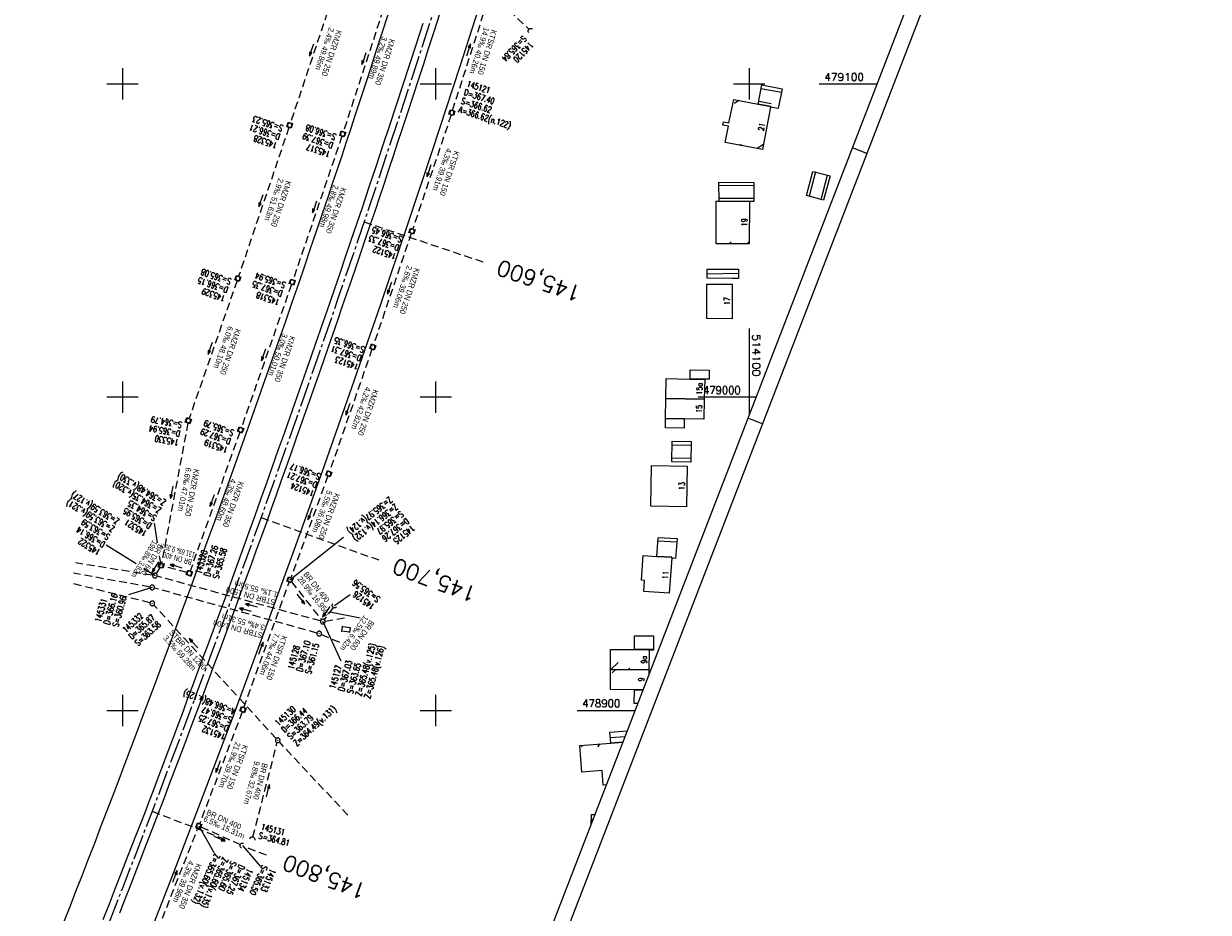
# Model space of a CAD drawing. Extents: x 513561 to 514246, y 478301 to 479467.
# Tile 6 of 8: x 513868 to 514246, y 478836 to 479119. Entities that reach past the tile are written whole.
import ezdxf
from ezdxf.enums import TextEntityAlignment as Align

# ---------------------------------------------------------------- set-up
doc = ezdxf.new("R2010")
doc.units = 0
doc.header["$LTSCALE"] = 10
doc.header["$MEASUREMENT"] = 0
for name, pattern in [('ACHSE', [5.5, 4, -0.5, 0.5, -0.5]), ('LT00', [0]), ('LT17', [0.15, 0.1, -0.05]), ('STRICHLINIE2', [0.375, 0.25, -0.125])]:
    doc.linetypes.add(name, pattern=pattern)
doc.layers.get('0').update_dxf_attribs({"linetype": 'LT00'})
for name, color, linetype in [('-BESCH', 7, 'STRICHLINIE2'), ('-BESCH-nachrichtlich', 81, 'STRICHLINIE2'), ('-BKAN010', 140, 'LT00'), ('-BSCH010', 5, 'LT00'), ('-Halt-Pfeil', 4, 'LT00'), ('A-TEXT-KILOMETER', 30, 'LT17'), ('AX-020', 250, 'ACHSE'), ('DFK_BEB_SCHR', 254, 'LT00'), ('DFK_BEBAUUNG', 250, 'LT00'), ('DFK_HAUS_NR', 250, 'Continuous'), ('RAHMEN', 250, 'Continuous'), ('V_AFBR_BAB', 250, 'LT00'), ('V_KA_MULD', 182, 'LT00'), ('V_KA_PRUF', 182, 'LT00'), ('V_MOENCH', 182, 'LT00'), ('V_RASTER', 250, 'LT00'), ('V_UK_DURCH', 182, 'LT00')]:
    doc.layers.add(name, color=color, linetype=linetype)
doc.styles.add('Haltungsbeschriftung', font='ARIAL.TTF', dxfattribs={"width": 0.75})
doc.styles.add('Kilometrierung', font='romans.shx')
doc.styles.add('ROMANS', font='romans.shx')
doc.styles.add('schachtbeschriftung', font='romans.shx', dxfattribs={"width": 0.75, "height": 0.2})
doc.styles.get("Standard").update_dxf_attribs({"font": 'romans.shx', "width": 0.8})

# ---------------------------------------------------------------- blocks, each defined once
blk = doc.blocks.new('SYMB0011')
at = {"color": 0, "linetype": 'ByBlock'}
for p, q in [((0.5, 0), (-0.5, 0)), ((0, 0.5), (0, -0.5))]:
    blk.add_line(p, q, dxfattribs=at)
blk = doc.blocks.new('SYMB1107')
at = {"color": 0, "linetype": 'ByBlock'}
for points in [[(-0.2, 0), (-0.196157, 0.039018), (-0.184776, 0.076537), (-0.166294, 0.111114), (-0.141421, 0.141421), (-0.111114, 0.166294), (-0.076537, 0.184776), (-0.039018, 0.196157), (0, 0.2)], [(0, 0.2), (0.039018, 0.196157), (0.076537, 0.184776), (0.111114, 0.166294), (0.141421, 0.141421), (0.166294, 0.111114), (0.184776, 0.076537), (0.196157, 0.039018), (0.2, 0)]]:
    blk.add_lwpolyline(points, dxfattribs=at)
blk = doc.blocks.new('SYMB0003')
at = {"color": 0, "linetype": 'ByBlock'}
for p, q in [((-0.015712, 0), (0.010166, 0.012015)), ((0, -0.021257), (-0.015712, 0)), ((0.010166, 0.012015), (0, -0.021257))]:
    blk.add_line(p, q, dxfattribs=at)
for points in [[(-0.031395, 0.499013), (-0.093691, 0.491144), (-0.154509, 0.475528), (-0.21289, 0.452414), (-0.267913, 0.422164), (-0.318712, 0.385257), (-0.364484, 0.342274), (-0.404509, 0.293893), (-0.438154, 0.240877), (-0.464888, 0.184062), (-0.484292, 0.124345), (-0.496058, 0.062667), (-0.5, 0)], [(-0.5, 0), (-0.496058, -0.062667), (-0.484292, -0.124345), (-0.464888, -0.184062), (-0.438154, -0.240877), (-0.404509, -0.293893), (-0.364485, -0.342274), (-0.318712, -0.385257), (-0.267914, -0.422164), (-0.21289, -0.452414), (-0.154509, -0.475529), (-0.093691, -0.491144), (-0.031395, -0.499014), (0.031395, -0.499014)], [(0.5, 0), (0.496057, 0.062667), (0.484292, 0.124345), (0.464888, 0.184062), (0.438153, 0.240877), (0.404509, 0.293893), (0.364484, 0.342274), (0.318712, 0.385257), (0.267913, 0.422164), (0.21289, 0.452414), (0.154509, 0.475528), (0.093691, 0.491144), (0.031395, 0.499013), (-0.031395, 0.499013)], [(0.031395, -0.499014), (0.093691, -0.491144), (0.154509, -0.475529), (0.21289, -0.452414), (0.267914, -0.422164), (0.318712, -0.385257), (0.364485, -0.342274), (0.404509, -0.293893), (0.438154, -0.240877), (0.464889, -0.184062), (0.484292, -0.124345), (0.496058, -0.062667), (0.5, 0)]]:
    blk.add_lwpolyline(points, dxfattribs=at)
blk = doc.blocks.new('SYMB1210')
at = {"color": 0, "linetype": 'ByBlock'}
blk.add_line((0.018815, -0.179014), (0.055623, -0.17119), dxfattribs=at)
for points in [[(-0.2, -0.2), (-0.2, 0.2), (0.2, 0.2), (0.2, -0.2), (-0.2, -0.2)], [(0.018815, 0.179014), (-0.018815, 0.179014), (-0.055623, 0.17119), (-0.09, 0.155885), (-0.120444, 0.133766), (-0.145623, 0.105801), (-0.164438, 0.073213), (-0.176067, 0.037424), (-0.18, 0)], [(-0.18, 0), (-0.176067, -0.037424), (-0.164438, -0.073213), (-0.145623, -0.105801), (-0.120444, -0.133766), (-0.09, -0.155885), (-0.055623, -0.17119), (-0.018815, -0.179014), (0.018815, -0.179014)], [(0.18, 0), (0.176067, 0.037424), (0.164438, 0.073213), (0.145623, 0.105801), (0.120444, 0.133766), (0.09, 0.155885), (0.055623, 0.17119), (0.018815, 0.179014)], [(0.055623, -0.17119), (0.09, -0.155885), (0.120444, -0.133766), (0.145623, -0.105801), (0.164438, -0.073213), (0.176067, -0.037424), (0.18, 0)]]:
    blk.add_lwpolyline(points, dxfattribs=at)
blk = doc.blocks.new('SYMB0070')
at = {"color": 0, "linetype": 'ByBlock'}
for p, q in [((-0.5, 0), (0.2, 0)), ((0.5, 0), (0.2, 0.1)), ((0.2, 0.1), (0.2, 0)), ((0.468, 0), (0.21, 0.086)), ((0.21, 0.086), (0.21, -0.086)), ((0.21, -0.086), (0.468, 0)), ((0.22, -0.072), (0.437, 0)), ((0.23, -0.058), (0.405, 0)), ((0.24, -0.045), (0.374, 0)), ((0.342, 0), (0.25, 0.031)), ((0.25, 0.031), (0.25, -0.031)), ((0.25, -0.031), (0.342, 0)), ((0.26, -0.017), (0.31, 0)), ((0.27, -0.003), (0.279, 0))]:
    blk.add_line(p, q, dxfattribs=at)
for points in [[(0.2, 0), (0.2, -0.1), (0.5, 0)], [(0.437, 0), (0.22, 0.072), (0.22, -0.072)], [(0.405, 0), (0.23, 0.058), (0.23, -0.058)], [(0.374, 0), (0.24, 0.045), (0.24, -0.045)], [(0.31, 0), (0.26, 0.017), (0.26, -0.017)], [(0.279, 0), (0.27, 0.003), (0.27, -0.003)]]:
    blk.add_lwpolyline(points, dxfattribs=at)

msp = doc.modelspace()

# ---------------------------------------------------------------- linework, layer by layer
at = {"layer": '-BESCH'}
for p, q in [((513968.88, 479133.42), (513953.56, 479087.55)), ((513985.44, 479130.79), (513970.48, 479084.78)), ((514005.31, 479091.56), (514017.14, 479128.46)), ((514017.91, 479128.66), (514029.66, 479117.5)), ((514004.84, 479090.13), (513992.61, 479053.72)), ((513953.09, 479086.13), (513937.04, 479038.64)), ((513970.01, 479083.35), (513954.4, 479037.45)), ((513992.13, 479052.3), (513980.09, 479016.72)), ((513936.55, 479037.22), (513921.24, 478993.2)), ((513953.91, 479036.03), (513937.91, 478990.24)), ((513979.6, 479015.3), (513966.06, 478976.26)), ((513920.85, 478991.76), (513912.45, 478947.02)), ((513937.41, 478988.82), (513921.56, 478944.47)), ((513965.55, 478974.85), (513953.68, 478942.37)), ((513920.59, 478943.97), (513913.03, 478946.08)), ((513911.92, 478945.65), (513910.71, 478943.66)), ((513963.18, 478928.54), (513911.04, 478942.83)), ((513962.04, 478924.7), (513910.18, 478939.05)), ((513938.69, 478900.94), (513953.17, 478940.96)), ((513953.89, 478941.08), (513963.44, 478928.93)), ((513949.02, 478891.01), (513909.99, 478933.61)), ((513967.21, 478932.88), (513964.34, 478928.95)), ((513938.17, 478899.54), (513924.61, 478863.83)), ((513941.59, 478859.59), (513949.34, 478889.73)), ((513925.02, 478862.82), (513937.57, 478857.15)), ((513909.95, 478826.63), (513924.06, 478862.43))]:
    msp.add_line(p, q, dxfattribs=at)
at = {"layer": '-BESCH-nachrichtlich'}
for p, q in [((513909.58, 478943.14), (513885.09, 478947.06)), ((513908.72, 478939.38), (513884.33, 478943.78)), ((513964.64, 478928.47), (513971.6, 478929.74)), ((513963.45, 478924.21), (513969.54, 478921.67))]:
    msp.add_line(p, q, dxfattribs=at)
at = {"layer": '-BESCH-nachrichtlich', "flags": 128}
for points in [[(513908.75, 478934.34), (513883.85, 478940.54)], [(513971.86, 478866.57), (513950.03, 478889.91)]]:
    msp.add_lwpolyline(points, dxfattribs=at)
at = {"layer": '-BKAN010'}
msp.add_line((513975.87, 478929.39), (513966.12, 478931.39), dxfattribs=at)
at = {"layer": '-BSCH010'}
for p, q in [((513911.15, 478953.49), (513910.15, 478959.72)), ((513953.42, 478941.67), (513970.47, 478955.27)), ((513904.33, 478946.75), (513894.72, 478952.73)), ((513912.31, 478946.29), (513911.82, 478949.31)), ((513910.32, 478943.02), (513906.75, 478945.24)), ((513909.45, 478939.25), (513901.89, 478936.86)), ((513967.68, 478933.53), (513972.63, 478937.03)), ((513963.9, 478928.34), (513969.63, 478915.83)), ((513924.34, 478863.13), (513929.14, 478854.63)), ((513938.29, 478856.82), (513943.89, 478850.3))]:
    msp.add_line(p, q, dxfattribs=at)
at = {"layer": 'A-TEXT-KILOMETER', "ltscale": 2.5}
for p, q in [((513977.06, 479055.96), (514014.97, 479043.22)), ((513944.17, 478961.53), (513981.82, 478948.02)), ((513909.4, 478867.77), (513932.61, 478858.92)), ((513940.01, 478856.09), (513946.77, 478853.52))]:
    msp.add_line(p, q, dxfattribs=at)
at = {"layer": 'AX-020', "ltscale": 0.2, "flags": 128}
msp.add_lwpolyline([(514066.58, 479351.33), (514062.74, 479337.15), (514057.44, 479317.85), (514052.05, 479298.58), (514046.59, 479279.32), (514041.05, 479260.09), (514035.44, 479240.88), (514029.74, 479221.7), (514023.98, 479202.53), (514018.13, 479183.39), (514012.21, 479164.28), (514006.21, 479145.18), (514000.14, 479126.12), (513993.99, 479107.07), (513987.76, 479088.05), (513981.46, 479069.06), (513975.08, 479050.09), (513968.62, 479031.14), (513962.09, 479012.23), (513955.49, 478993.33), (513948.81, 478974.47), (513942.05, 478955.63), (513935.22, 478936.82), (513928.31, 478918.04), (513921.33, 478899.28), (513914.27, 478880.55), (513907.14, 478861.86), (513899.93, 478843.18), (513892.65, 478824.54), (513885.3, 478805.93), (513877.87, 478787.35), (513870.36, 478768.8), (513862.79, 478750.27), (513855.13, 478731.78), (513847.41, 478713.32), (513839.61, 478694.89), (513831.74, 478676.49), (513823.79, 478658.12), (513815.77, 478639.79), (513807.68, 478621.48), (513799.51, 478603.21), (513791.27, 478584.97), (513782.96, 478566.77), (513774.57, 478548.6), (513766.12, 478530.46), (513764.78, 478527.61)], dxfattribs=at)
at = {"layer": 'DFK_BEB_SCHR', "flags": 128}
for points in [[(514110.23, 479097.26), (514103.82, 479098.49)], [(514096.72, 479094.78), (514095.29, 479093.81)], [(514103.06, 479094.56), (514106.99, 479093.81)], [(514096.93, 479080.43), (514097.49, 479080.81)], [(514104.5, 479080.72), (514102.49, 479079.36)], [(514121.13, 479071.9), (514119.07, 479064.17)], [(514122.94, 479063.14), (514124.99, 479070.87)], [(514101.46, 479067.53), (514090.28, 479067.58)], [(514090.35, 479063.58), (514101.47, 479063.53)], [(514093.63, 479048.98), (514094.24, 479049.6)], [(514099.9, 479049.6), (514099.29, 479048.99)], [(514096.57, 479039.47), (514086.55, 479039.32)], [(514081.44, 478984.54), (514075.37, 478984.67)], [(514075.28, 478980.67), (514081.37, 478980.54)], [(514076.92, 478953.67), (514070.85, 478954.03)], [(514069.49, 478923.63), (514069.36, 478923.63)], [(514055.84, 478913.05), (514058.14, 478915.32)], [(514057.4, 478913.04), (514056.29, 478911.94)], [(514061.91, 478913.42), (514061.5, 478913.02)], [(514051.64, 478888.36), (514052.43, 478889.29)], [(514060.37, 478891.56), (514055.7, 478891.23)], [(514046.77, 478888.82), (514046.37, 478888.36)], [(514050.25, 478865.32), (514049.56, 478864.69)]]:
    msp.add_lwpolyline(points, dxfattribs=at)
at = {"layer": 'DFK_BEBAUUNG'}
for points in [[(514106.85, 479092.85), (514102.87, 479093.61), (514104.06, 479099.74), (514110.47, 479098.48), (514109.21, 479092.14), (514106.79, 479092.55), (514106.85, 479092.85)], [(514104.17, 479079.04), (514092.33, 479081.32), (514093.32, 479086.52), (514091.55, 479086.86), (514091.78, 479087.94), (514093.53, 479087.62), (514095.03, 479095.1), (514102.87, 479093.61), (514106.85, 479092.85), (514106.79, 479092.55), (514104.17, 479079.04)], [(514118.26, 479064.38), (514120.32, 479072.11), (514125.79, 479070.66), (514123.74, 479062.93), (514118.26, 479064.38)], [(514100.04, 479062.5), (514090.37, 479062.55), (514090.26, 479068.61), (514101.46, 479068.56), (514101.47, 479062.5), (514100.04, 479062.5)], [(514100.02, 479048.99), (514089.46, 479048.98), (514089.48, 479062.55), (514090.37, 479062.55), (514100.04, 479062.5), (514100.02, 479048.99)], [(514096.56, 479037.88), (514094.56, 479037.85), (514086.52, 479038.04), (514086.59, 479040.91), (514090.58, 479040.91), (514096.58, 479040.83), (514096.56, 479037.88)], [(514094.51, 479025.05), (514086.49, 479025.07), (514086.51, 479036.12), (514094.54, 479036.08), (514094.51, 479025.05)], [(514087.18, 479005.74), (514085.8, 479005.75), (514081.15, 479005.8), (514081.18, 479008.76), (514087.18, 479008.67), (514087.18, 479005.74)], [(514081.15, 479005.8), (514085.8, 479005.75), (514085.64, 478999.36), (514073.36, 478999.61), (514073.49, 479005.96), (514081.15, 479005.8)], [(514073.36, 478999.61), (514085.64, 478999.36), (514085.52, 478992.96), (514079.26, 478993.06), (514073.23, 478993.18), (514073.36, 478999.61)], [(514073.23, 478993.18), (514079.26, 478993.06), (514079.23, 478990.15), (514073.22, 478990.23), (514073.23, 478993.18)], [(514081.35, 478979.2), (514075.25, 478979.33), (514075.4, 478986), (514081.46, 478985.87), (514081.35, 478979.2)], [(514079.93, 478965.01), (514068.56, 478965.23), (514068.82, 478978.23), (514080.19, 478978), (514079.93, 478965.01)], [(514075.27, 478948.89), (514070.49, 478949.17), (514070.94, 478955.23), (514077.01, 478954.84), (514076.5, 478948.48), (514075.25, 478948.57), (514075.27, 478948.89)], [(514074.48, 478937.45), (514066.32, 478937.94), (514066.57, 478941.51), (514065.58, 478941.58), (514066.13, 478949.43), (514070.49, 478949.17), (514075.27, 478948.89), (514075.25, 478948.57), (514074.48, 478937.45)], [(514069.48, 478919.45), (514063.34, 478919.45), (514063.37, 478923.81), (514069.49, 478923.77), (514069.48, 478919.45)], [(514068, 478912.99), (514055.76, 478913.05), (514055.76, 478919.44), (514063.34, 478919.45), (514069.48, 478919.45), (514069.48, 478919.23), (514068.02, 478919.23), (514068, 478912.99)], [(514066.1, 478906.54), (514063.33, 478906.57), (514055.68, 478906.67), (514055.76, 478913.05)], [(514055.76, 478913.05), (514068, 478912.99), (514068, 478911.47)], [(514064.44, 478902.23), (514063.31, 478902.23), (514063.33, 478906.57)], [(514059.66, 478889.84), (514055.84, 478889.57), (514055.55, 478893.05), (514061.05, 478893.44)], [(514054.38, 478876.18), (514053.41, 478876.1), (514053.08, 478880.78), (514046.56, 478880.26), (514045.89, 478888.75), (514055.84, 478889.57), (514059.66, 478889.84)], [(514049.51, 478863.55), (514049.64, 478866.75), (514050.72, 478866.7)]]:
    msp.add_lwpolyline(points, dxfattribs=at)
at = {"layer": 'DFK_BEBAUUNG', "flags": 128}
msp.add_lwpolyline([(514063.33, 478906.57), (514066.1, 478906.54)], dxfattribs=at)
at = {"layer": 'RAHMEN'}
for points in [[(513969.42, 479466.94), (513560.7, 478408.08), (513837.77, 478301.13), (514246.49, 479359.99), (513969.42, 479466.94)], [(513965.08, 479441.82), (513631.98, 478578.87), (513899.73, 478475.52), (514232.83, 479338.46), (513965.08, 479441.82)]]:
    msp.add_lwpolyline(points, dxfattribs=at)
at = {"layer": 'RAHMEN', "flags": 128}
for points in [[(514137.56, 479077.78), (514132.9, 479079.58)], [(514104.25, 478991.49), (514099.59, 478993.29)]]:
    msp.add_lwpolyline(points, dxfattribs=at)
at = {"layer": 'V_AFBR_BAB'}
for points in [[(513906.4, 478822.72), (513916.26, 478848.04), (513925.72, 478872.78), (513935.58, 478898.88), (513944.95, 478924.33), (513954.87, 478951.47), (513963.79, 478976.39), (513973.14, 479003.05), (513982.3, 479029.41), (513991.39, 479056.19), (513999.04, 479079.09), (514007.77, 479105.72), (514016.42, 479132.9)], [(513881.26, 478832.38), (513883.24, 478837.42), (513885.21, 478842.47), (513887.18, 478847.52), (513889.14, 478852.57), (513891.1, 478857.63), (513892.99, 478862.56), (513894.88, 478867.5), (513896.77, 478872.43), (513898.65, 478877.37), (513900.52, 478882.31), (513902.52, 478887.6), (513904.52, 478892.89), (513906.52, 478898.18), (513908.51, 478903.47), (513910.49, 478908.77), (513913.53, 478916.93), (513916.56, 478925.1), (513919.56, 478933.27), (513922.07, 478940.11), (513924.56, 478946.96), (513927.05, 478953.81), (513929.52, 478960.67), (513931.88, 478967.21), (513934.23, 478973.76), (513936.58, 478980.31), (513938.91, 478986.86), (513941.91, 478995.33), (513944.9, 479003.81), (513947.88, 479012.29), (513949.97, 479018.3), (513952.06, 479024.31), (513954.14, 479030.33), (513956.21, 479036.34), (513958.12, 479041.9), (513960.01, 479047.47), (513961.9, 479053.03), (513963.79, 479058.6), (513965.67, 479064.17), (513967.13, 479068.51), (513968.59, 479072.84), (513970.05, 479077.18), (513971.5, 479081.52), (513972.94, 479085.86), (513974.38, 479090.21), (513976.07, 479095.36), (513977.75, 479100.52), (513979.42, 479105.68), (513981.09, 479110.84), (513982.75, 479116.01), (513984.93, 479122.8)], [(514001.11, 479122.28), (513999.4, 479116.92), (513997.67, 479111.56), (513995.99, 479106.37), (513994.31, 479101.19), (513992.62, 479096.01), (513990.92, 479090.83), (513989.22, 479085.65), (513987.79, 479081.3), (513986.35, 479076.95), (513984.91, 479072.6), (513983.47, 479068.25), (513982.02, 479063.91), (513980.56, 479059.57), (513979.06, 479055.14), (513977.56, 479050.72), (513976.04, 479046.29), (513974.53, 479041.87), (513973.01, 479037.45), (513971.49, 479033.03), (513970.01, 479028.75), (513968.54, 479024.48), (513967.07, 479020.2), (513965.59, 479015.92), (513964.11, 479011.65), (513962.62, 479007.37), (513960.84, 479002.27), (513959.05, 478997.16), (513957.25, 478992.06), (513955.45, 478986.96), (513953.65, 478981.86), (513952.11, 478977.49), (513950.56, 478973.12), (513949.01, 478968.75), (513947.45, 478964.39), (513945.89, 478960.02), (513944.32, 478955.66), (513942.67, 478951.11), (513941.01, 478946.56), (513939.34, 478942.01), (513937.67, 478937.46), (513936, 478932.91), (513934.32, 478928.36), (513932.71, 478924), (513931.1, 478919.64), (513929.49, 478915.27), (513927.88, 478910.91), (513926.26, 478906.55), (513924.64, 478902.19), (513922.26, 478895.82), (513919.86, 478889.45), (513917.44, 478883.08), (513915.02, 478876.72), (513913.13, 478871.77), (513911.23, 478866.82), (513909.32, 478861.88), (513907.42, 478856.94), (513905.51, 478851.99), (513903.89, 478847.8), (513902.28, 478843.61), (513900.66, 478839.42), (513899.04, 478835.23)], [(513893.84, 478833.23), (513895.81, 478838.28), (513897.78, 478843.34), (513899.75, 478848.4), (513901.72, 478853.46), (513903.08, 478856.95), (513904.44, 478860.44), (513905.8, 478863.93), (513907.16, 478867.43), (513908.51, 478870.92), (513909.85, 478874.42), (513911.19, 478877.92), (513912.57, 478881.57), (513913.94, 478885.23), (513915.31, 478888.89), (513916.68, 478892.55), (513918.04, 478896.21), (513919.4, 478899.87), (513920.76, 478903.53), (513922.39, 478907.91), (513924.01, 478912.29), (513925.64, 478916.66), (513927.27, 478921.04), (513928.9, 478925.42), (513930.51, 478929.8), (513933.01, 478936.6), (513935.49, 478943.41), (513937.96, 478950.22), (513940.42, 478957.04), (513942.28, 478962.24), (513944.14, 478967.44), (513946, 478972.65), (513947.85, 478977.86), (513949.7, 478983.06), (513951.21, 478987.32), (513952.73, 478991.58), (513954.24, 478995.84), (513955.75, 479000.1), (513957.25, 479004.37), (513958.74, 479008.63), (513960.24, 479012.91), (513961.72, 479017.2), (513963.2, 479021.49), (513964.67, 479025.78), (513966.14, 479030.07), (513967.61, 479034.36), (513969.4, 479039.6), (513971.19, 479044.85), (513972.97, 479050.09), (513974.75, 479055.34), (513976.53, 479060.59), (513978.73, 479067.14), (513980.93, 479073.7), (513983.11, 479080.27), (513985.29, 479086.83), (513987.42, 479093.31), (513989.55, 479099.79), (513991.67, 479106.28), (513993.77, 479112.77), (513995.91, 479119.43)]]:
    msp.add_lwpolyline(points, dxfattribs=at)
at = {"layer": 'V_MOENCH'}
msp.add_lwpolyline([(513972.41, 478924.92), (513969.93, 478925.25), (513970.17, 478926.8), (513972.64, 478926.51), (513972.41, 478924.92)], dxfattribs=at)
at = {"layer": 'V_RASTER'}
for p, q in [((513900, 479105), (513900, 479095)), ((514000, 479095), (514000, 479105)), ((514100, 479105), (514100, 479095)), ((513895, 479100), (513905, 479100)), ((513995, 479100), (514005, 479100)), ((514095, 479100), (514105, 479100)), ((514122.28, 479100), (514140.78, 479100)), ((514100, 479021.92), (514100, 478994.36)), ((513900, 479005), (513900, 478995)), ((514000, 478995), (514000, 479005)), ((513905, 479000), (513895, 479000)), ((514005, 479000), (513995, 479000)), ((514102.18, 479000), (514083.68, 479000)), ((513900, 478905), (513900, 478895)), ((514000, 478895), (514000, 478905)), ((513895, 478900), (513905, 478900)), ((513995, 478900), (514005, 478900)), ((514045.08, 478900), (514063.58, 478900))]:
    msp.add_line(p, q, dxfattribs=at)

# ---------------------------------------------------------------- block references
at = {"layer": '-Halt-Pfeil', "yscale": 4.000000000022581, "zscale": 4}
for p, xscale, rotation in [((513960.27, 479110.8), 3.999999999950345, 251.5343687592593), ((514010.45, 479110.89), 3.999999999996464, 72.22086875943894), ((513977.01, 479108.09), 3.999999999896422, 251.9931287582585), ((513997.78, 479072.24), 3.999999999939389, 251.4259087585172), ((513944.11, 479062.7), 4.000000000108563, 251.3279387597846), ((513961.26, 479060.72), 4.00000000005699, 251.2229687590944), ((513985.16, 479034.83), 3.999999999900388, 251.3034787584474), ((513927.95, 479015.54), 3.999999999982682, 250.8169387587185), ((513944.97, 479013.46), 4.000000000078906, 250.743538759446), ((513971.88, 478996.11), 4.00000000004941, 250.862488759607), ((513915.67, 478969.57), 3.999999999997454, 259.3588387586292), ((513928.55, 478966.98), 4.000000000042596, 250.3341387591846), ((513959.83, 478962.68), 4.000000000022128, 249.9214287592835), ((513910.39, 478945.77), 3.99999999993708, 238.5949387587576), ((513917.08, 478945.99), 3.999999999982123, 164.3605687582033), ((513956.87, 478935.53), 4.000000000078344, 309.4283174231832), ((513939.2, 478932.1), 3.999999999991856, 164.5324787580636), ((513941.12, 478933.5), 3.999999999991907, 164.6765387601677), ((513964.98, 478931.52), 3.999999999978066, 233.8840887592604), ((513922.62, 478921.45), 3.999999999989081, 132.4970687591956), ((513944.19, 478919.86), 3.999999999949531, 70.11030875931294), ((513930.45, 478882.04), 3.999999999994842, 249.2009587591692), ((513946.42, 478874.38), 3.999999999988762, 75.5844587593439), ((513930.9, 478859.06), 4.000000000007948, 335.6776987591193), ((513916.74, 478846.97), 3.999999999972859, 68.48406875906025)]:
    msp.add_blockref('SYMB0070', p, dxfattribs=dict(at, xscale=xscale, rotation=rotation))
at = {"layer": 'V_KA_MULD', "yscale": 3.800000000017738, "zscale": 3.8}
for p, xscale, rotation in [((514005.08, 479090.84), 3.800000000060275, 252.6453043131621), ((513953.33, 479086.84), 3.800000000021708, 252.4641940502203), ((513970.25, 479084.06), 3.799999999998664, 252.0007955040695), ((513992.37, 479053.01), 3.800000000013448, 248.8932187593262), ((513936.8, 479037.92), 3.800000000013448, 248.8932187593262), ((513954.16, 479036.74), 3.799999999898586, 252.230495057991), ((513979.85, 479016.01), 3.800000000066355, 248.6545837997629), ((513920.99, 478992.49), 3.800000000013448, 248.8932187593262), ((513937.67, 478989.53), 3.800000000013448, 248.8932187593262), ((513965.81, 478975.56), 3.800000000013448, 248.8932187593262), ((513912.31, 478946.29), 3.799999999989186, 74.61334140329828), ((513921.31, 478943.77), 3.800000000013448, 248.8932187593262), ((513953.42, 478941.67), 3.800000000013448, 248.8932187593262), ((513938.43, 478900.24), 3.800000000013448, 248.8932187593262), ((513924.34, 478863.13), 3.800000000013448, 248.8932187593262)]:
    msp.add_blockref('SYMB1210', p, dxfattribs=dict(at, xscale=xscale, rotation=rotation))
at = {"layer": 'V_KA_PRUF', "xscale": 1.500000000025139, "yscale": 1.500000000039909, "zscale": 1.5, "rotation": 248.8932187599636}
for p in [(513910.32, 478943.02), (513909.45, 478939.25), (513909.48, 478934.16), (513963.9, 478928.34), (513962.76, 478924.5), (513949.52, 478890.45)]:
    msp.add_blockref('SYMB0003', p, dxfattribs=at)
at = {"layer": 'V_MOENCH', "xscale": 0.09999999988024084, "yscale": 0.1000000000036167, "zscale": 0.1, "rotation": 248.8932187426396}
for p in [(513969.93, 478925.25), (513970.17, 478926.8), (513972.41, 478924.92), (513972.64, 478926.51)]:
    msp.add_blockref('SYMB0011', p, dxfattribs=at)
at = {"layer": 'V_UK_DURCH', "yscale": 4.000000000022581, "zscale": 4}
for p, xscale, rotation in [((514030.24, 479116.95), 3.999999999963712, 41.48711581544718), ((513967.68, 478933.53), 3.999999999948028, 140.9068222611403), ((513941.39, 478858.81), 3.999999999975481, 345.4106800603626), ((513938.29, 478856.82), 4.000000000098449, 67.61629517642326)]:
    msp.add_blockref('SYMB1107', p, dxfattribs=dict(at, xscale=xscale, rotation=rotation))

# ---------------------------------------------------------------- texts
at = {"layer": '-BKAN010', "style": 'Haltungsbeschriftung'}
for s, rotation, width, p in [('2.4‰ 49.86m', 251.5344, 0.9, (513965.91, 479118.2)), ('KMZR DN 250', 251.5344, 0.9, (513968.34, 479117.39)), ('14.9‰ 40.26m', 252.2209, 0.9, (514015.36, 479118.3)), ('KTSR DN 150', 252.2209, 0.9, (514017.8, 479117.52)), ('3.2‰ 49.89m', 251.9931, 0.9, (513982.84, 479115.32)), ('KMZR DN 350', 251.9931, 0.9, (513985.28, 479114.53)), ('4.3‰ 39.91m', 251.4259, 0.9, (514003.42, 479079.63)), ('KTSR DN 150', 251.4259, 0.9, (514005.85, 479078.81)), ('2.9‰ 51.63m', 251.3279, 0.9, (513949.77, 479070.08)), ('KMZR DN 250', 251.3279, 0.9, (513952.2, 479069.26)), ('2.8‰ 49.98m', 251.223, 0.9, (513967.33, 479067.94)), ('KMZR DN 350', 251.223, 0.9, (513969.75, 479067.11)), ('2.6‰ 39.06m', 251.3035, 0.9, (513990.82, 479042.2)), ('KMZR DN 250', 251.3035, 0.9, (513993.25, 479041.38)), ('6.0‰ 48.10m', 250.8169, 0.9, (513933.67, 479022.86)), ('KMZR DN 250', 250.8169, 0.9, (513936.09, 479022.02)), ('3.0‰ 50.01m', 250.7435, 0.9, (513951.06, 479020.53)), ('KMZR DN 350', 250.7435, 0.9, (513953.48, 479019.68)), ('4.2‰ 42.82m', 250.8625, 0.9, (513977.6, 479003.44)), ('KMZR DN 250', 250.8625, 0.9, (513980.02, 479002.6)), ('6.6‰ 47.01m', 259.3588, 0.9, (513920.24, 478977.67)), ('KMZR DN 250', 259.3588, 0.9, (513922.76, 478977.2)), ('4.3‰ 48.60m', 250.3341, 0.9, (513934.63, 478974.14)), ('KMZR DN 350', 250.3341, 0.9, (513937.04, 478973.28)), ('5.5‰ 36.08m', 249.9214, 0.9, (513965.31, 478970.4)), ('KMZR DN 250', 249.9214, 0.9, (513967.71, 478969.52)), ('198.8‰ 3.82m', 238.5949, 0.65, (513909.67, 478954.44)), ('BR DN 600', 238.5949, 0.7, (513911.57, 478953.25)), ('131.6‰ 9.35m', 164.3606, 0.55, (513923.29, 478950.37)), ('BR DN 400', 164.3606, 0.6, (513922.3, 478948.1)), ('28.9‰ 16.95m', 308.1724, 0.8, (513955.69, 478941.91)), ('BR DN 400', 308.1724, 0.8, (513957.58, 478943.39)), ('STBR DN 1500', 164.6765, 0.75, (513948.98, 478935.24)), ('1.1‰ 55.56m', 164.6765, 0.75, (513949.66, 478937.71)), ('STBR DN 1400', 164.5325, 0.75, (513944.88, 478924.71)), ('3.4‰ 55.31m', 164.5325, 0.75, (513945.57, 478927.18)), ('12.5‰ 6.42m', 233.8841, 0.7, (513977.08, 478930.48)), ('BR DN 600', 233.8841, 0.7, (513979.01, 478928.99)), ('3.5‰ 59.28m', 312.4971, 0.9, (513912.8, 478922.96)), ('STBR DN 1200', 312.4971, 0.9, (513914.69, 478924.69)), ('7.7‰ 44.06m', 250.1103, 0.9, (513948.47, 478924.93)), ('KTSR DN 150', 250.1103, 0.9, (513950.88, 478924.06)), ('21.9‰ 39.70m', 249.201, 0.9, (513936.08, 478890.07)), ('KTSR DN 150', 249.201, 0.9, (513938.47, 478889.16)), ('9.8‰ 32.67m', 255.5845, 0.9, (513942.13, 478883.94)), ('BR DN 400', 255.5845, 0.9, (513944.61, 478883.31)), ('BR DN 400', 335.6777, 0.9, (513926.55, 478866.78)), ('6.5‰ 15.31m', 335.6777, 0.9, (513925.62, 478864.74)), ('4.3‰ 39.98m', 248.4841, 0.9, (513921.18, 478852.22)), ('KMZR DN 350', 248.4841, 0.9, (513923.56, 478851.28))]:
    msp.add_text(s, height=1.8, rotation=rotation, dxfattribs=dict(at, width=width)).set_placement(p)
at = {"layer": '-BSCH010', "style": 'schachtbeschriftung', "width": 0.75}
for s, rotation, p in [('S=365.84', 226.4762, (514027.72, 479115.6)), ('145120', 226.4762, (514029.81, 479113.62)), ('145121', 342.2209, (514009.61, 479099.25)), ('D=367.40', 342.2209, (514008.73, 479096.51)), ('S=366.62', 342.2209, (514007.85, 479093.76)), ('A=366.62(n.122)', 342.2209, (514006.98, 479091.02)), ('D=366.21', 161.3279, (513950.51, 479083.96)), ('S=365.23', 161.3279, (513951.43, 479086.69)), ('S=366.08', 161.223, (513968.35, 479083.92)), ('145328', 161.3279, (513949.58, 479081.23)), ('D=367.39', 161.223, (513967.42, 479081.19)), ('145317', 161.223, (513966.5, 479078.46)), ('S=366.45', 161.3035, (513989.45, 479051.26)), ('D=367.33', 161.3035, (513988.53, 479048.53)), ('145122', 161.3035, (513987.61, 479045.8)), ('S=365.08', 160.8169, (513934.9, 479037.79)), ('D=366.15', 160.8169, (513933.95, 479035.07)), ('D=367.35', 160.7435, (513951.31, 479033.89)), ('S=365.94', 160.7435, (513952.26, 479036.61)), ('145329', 160.8169, (513933, 479032.35)), ('145318', 160.7435, (513950.36, 479031.17)), ('S=366.35', 160.8625, (513977.44, 479015.99)), ('D=367.31', 160.8625, (513976.49, 479013.27)), ('145123', 160.8625, (513975.55, 479010.55)), ('S=364.79', 169.3588, (513919.13, 478992.08)), ('S=365.79', 160.3341, (513935.77, 478989.41)), ('D=365.94', 169.3588, (513918.6, 478989.25)), ('145330', 169.3588, (513918.07, 478986.42)), ('D=367.29', 160.3341, (513934.8, 478986.7)), ('145319', 160.3341, (513933.83, 478983.99)), ('S=366.17', 159.9214, (513963.37, 478975.52)), ('Z=364.35(v.320)', 148.5949, (513912.54, 478964.47)), ('Z=364.48(v.330)', 148.5949, (513914.04, 478966.93)), ('D=367.21', 159.9214, (513962.38, 478972.81)), ('145124', 159.9214, (513961.39, 478970.11)), ('Z=363.59(v.127)', 148.5984, (513899.2, 478960.91)), ('Z=363.59(v.321)', 148.5984, (513897.7, 478958.45)), ('S=364.35', 148.5949, (513911.04, 478962.01)), ('Z=365.97(v.124)', 218.1724, (513985.14, 478968.35)), ('Z=366.14(v.132)', 218.1724, (513986.92, 478966.08)), ('D=365.95', 148.5949, (513909.54, 478959.55)), ('S=365.97', 218.1724, (513988.7, 478963.82)), ('D=367.26', 218.1724, (513990.48, 478961.56)), ('D=366.14', 148.5984, (513894.7, 478953.53)), ('S=363.59', 148.5984, (513896.2, 478955.99)), ('145321', 148.5949, (513908.04, 478957.1)), ('145125', 218.1724, (513992.26, 478959.29)), ('145322', 148.5984, (513893.2, 478951.08)), ('145320', 74.3606, (513925.07, 478943.39)), ('D=367.26', 74.3606, (513927.84, 478942.61)), ('S=365.58', 74.3606, (513930.62, 478941.83)), ('S=365.56', 143.8841, (513982.39, 478935.96)), ('145331', 74.536, (513893.05, 478927.99)), ('D=366.16', 74.536, (513895.83, 478927.22)), ('S=360.96', 74.536, (513898.6, 478926.45)), ('145126', 143.8841, (513980.69, 478933.63)), ('145332', 42.4971, (513901.08, 478924.64)), ('D=365.87', 42.4971, (513903.02, 478922.52)), ('S=363.58', 42.4971, (513904.97, 478920.39)), ('145128', 74.5325, (513954.54, 478912.95)), ('D=367.10', 74.5325, (513957.32, 478912.18)), ('S=361.15', 74.5325, (513960.1, 478911.41)), ('Z=365.48(v.125)', 74.6765, (513976.25, 478904.41)), ('Z=365.48(v.126)', 74.6765, (513979.03, 478903.65)), ('145127', 74.6765, (513967.92, 478906.69)), ('D=367.03', 74.6765, (513970.69, 478905.93)), ('S=363.65', 74.6765, (513973.47, 478905.17)), ('A=366.48(n.125)', 159.201, (513936.17, 478900.46)), ('S=366.47', 159.201, (513935.15, 478897.77)), ('145130', 42.4971, (513949.79, 478894.86)), ('D=367.25', 159.201, (513934.12, 478895.07)), ('D=366.44', 42.4971, (513951.73, 478892.74)), ('S=363.79', 42.4971, (513953.68, 478890.61)), ('Z=364.49(v.131)', 42.4971, (513955.62, 478888.49)), ('145132', 159.201, (513933.1, 478892.38)), ('145131', 345.5845, (513943.99, 478861.89)), ('S=364.81', 345.5845, (513943.27, 478859.1)), ('Z=365.60(v.132)', 245.6777, (513929.37, 478854.48)), ('Z=365.60(v.135)', 245.6777, (513932, 478853.29)), ('S=365.60', 245.6777, (513934.62, 478852.1)), ('D=367.25', 245.6777, (513937.25, 478850.92)), ('145134', 245.6777, (513939.87, 478849.73)), ('S=365.50', 245.6777, (513944.56, 478850.78)), ('145133', 245.6777, (513947.19, 478849.6))]:
    msp.add_text(s, height=2, rotation=rotation, dxfattribs=at).set_placement(p)
at = {"layer": 'A-TEXT-KILOMETER', "style": 'Kilometrierung'}
for s, rotation, p in [('145,600', 161.3942, (514019.71, 479041.62)), ('145,700', 159.8932, (513986.52, 478946.34)), ('145,800', 159.2141, (513951.44, 478851.73))]:
    msp.add_text(s, height=5, rotation=rotation, dxfattribs=at).set_placement(p, align=Align.MIDDLE_RIGHT)
at = {"layer": 'DFK_HAUS_NR', "style": 'ROMANS', "width": 0.8}
for s, rotation, p in [('21', 79.0173, (514104.59, 479084.89)), ('19', 89.9134, (514099.33, 479054.54)), ('17', 89.8426, (514093.82, 479029.36)), ('15a', 88.5635, (514084.97, 479000.76)), ('15', 88.9274, (514084.86, 478994.96)), ('13', 88.8533, (514079.34, 478970.31)), ('11', 86.0386, (514074.08, 478941.85)), ('9a', 89.816, (514067.31, 478914.9)), ('9', 90.0907, (514066.43, 478909.2))]:
    msp.add_text(s, height=1.8, rotation=rotation, dxfattribs=at).set_placement(p)
at = {"layer": 'V_RASTER'}
for s, rotation, width, p in [(' 479100', 359.9998, 0.983, (514122.28, 479101)), (' 514100', 269.9998, 1.05, (514101, 479021.92)), (' 479000', 359.9998, 0.931, (514083.68, 479001)), (' 478900', 359.9998, 0.944, (514045.08, 478901))]:
    msp.add_text(s, height=2.5, rotation=rotation, dxfattribs=dict(at, width=width)).set_placement(p)

doc.saveas('drawing.dxf')
